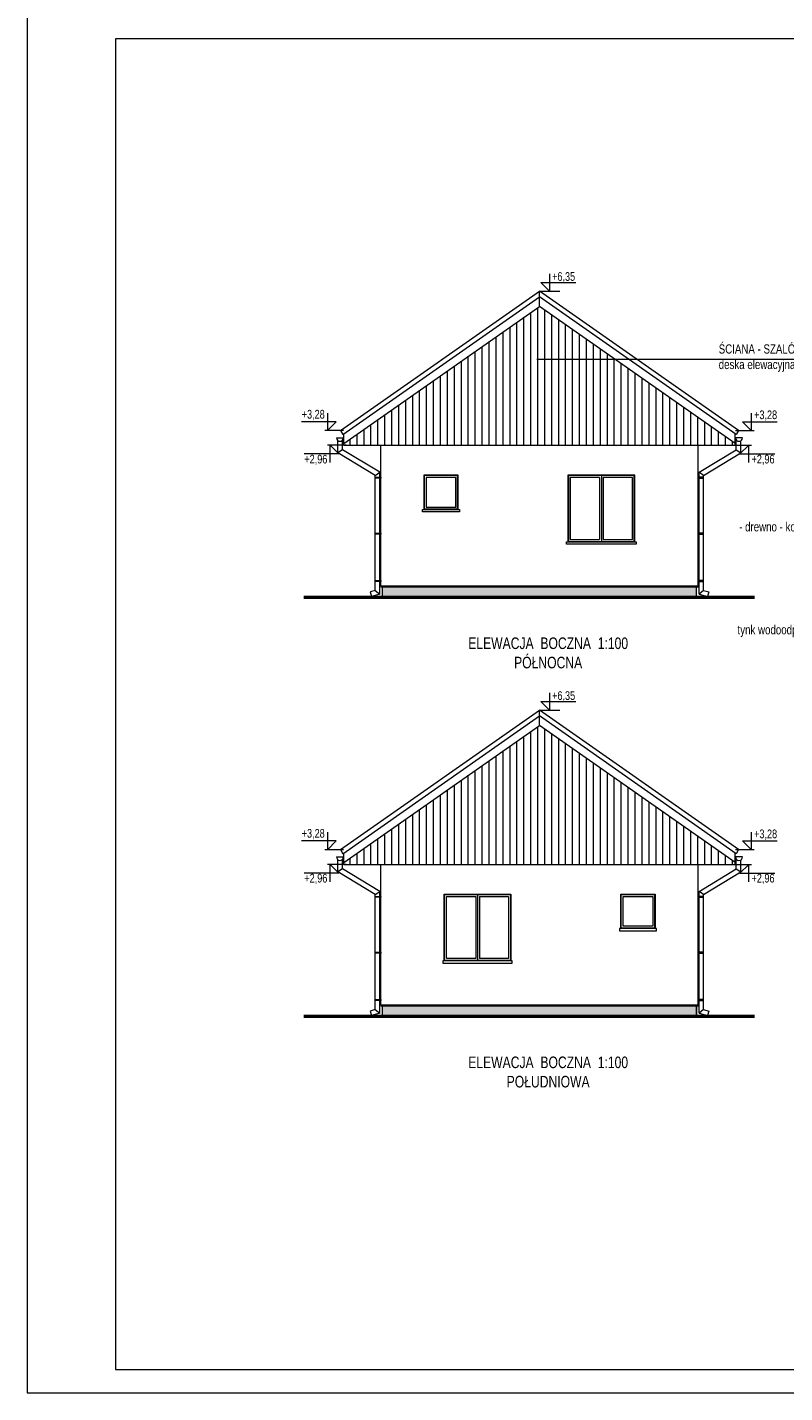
# Model space of a CAD drawing. Header units: inches. Extents: x 69729 to 77643, y -43505 to -36607.
# Tile 1 of 69: x 69729 to 71363, y -43505 to -40560. Entities that reach past the tile are written whole.
import ezdxf

# ---------------------------------------------------------------- set-up
doc = ezdxf.new("R2010")
doc.units = ezdxf.units.IN
doc.header["$MEASUREMENT"] = 0
doc.layers.get('0').update_dxf_attribs({"lineweight": 0})
for name, color, linetype, lineweight in [('A--tabelka rysunku', 7, 'Continuous', 0), ('p--elewacja', 46, 'Continuous', 0), ('p--elewacja cienka', 251, 'Continuous', 0), ('p--elewacja-szraf', 251, 'Continuous', 0), ('p--koty wysok.', 141, 'Continuous', 0), ('p--opisy elewacji', 43, 'Continuous', 5), ('p--podpis rysunku', 33, 'Continuous', 0)]:
    doc.layers.add(name, color=color, linetype=linetype, lineweight=lineweight)
doc.styles.add('1-50', font='arial.ttf', dxfattribs={"width": 0.75, "height": 12.5})
doc.styles.get("Standard").update_dxf_attribs({"font": 'arial.ttf', "width": 0.75})

# ---------------------------------------------------------------- blocks, each defined once
blk = doc.blocks.new('kota wykoń')
for p, q in [((0, 25), (0, 0)), ((0, 0), (-12.5, 12.5)), ((-12.5, 12.5), (37.5, 12.5))]:
    blk.add_line(p, q)
at = {"lineweight": 0}
blk.add_line((-2.5, 0), (2.5, 0), dxfattribs=at)

msp = doc.modelspace()

# ---------------------------------------------------------------- hatches: boundary and pattern name
at = {"layer": 'p--elewacja cienka', "linetype": 'Continuous'}
h = msp.add_hatch(dxfattribs=at)
h.set_pattern_fill('ANSI31', color=256, scale=120, angle=45, style=0)
h.set_pattern_definition([(90, (-449.581, 660.206), (-15, 9e-16), [])])
h.paths.add_polyline_path([(70833.885, -41161.614), (70411.685, -41457.242), (70411.685, -41461.11), (70416.705, -41461.11), (70491.685, -41461.11), (70512.635, -41461.11), (71142.935, -41461.11), (71144.185, -41461.11), (71145.385, -41461.11), (71155.14, -41461.11), (71164.885, -41461.11), (71166.085, -41461.11), (71176.085, -41461.11), (71251.065, -41461.11), (71256.085, -41461.11), (71256.085, -41457.242), (70997.23, -41275.989)])
h.paths.add_polyline_path([(70814.949, -41475.847), (70852.821, -41475.847), (70852.821, -41494.86), (70814.949, -41494.86)], flags=9)
h = msp.add_hatch(dxfattribs=at)
h.set_pattern_fill('ANSI31', color=256, scale=120, angle=45, style=0)
h.set_pattern_definition([(90, (-449.581, -243.737), (-15, 9e-16), [])])
h.paths.add_polyline_path([(70833.885, -42065.557), (70411.685, -42361.184), (70411.685, -42365.052), (70416.705, -42365.052), (70491.685, -42365.052), (70512.635, -42365.052), (71142.935, -42365.052), (71144.185, -42365.052), (71145.385, -42365.052), (71155.14, -42365.052), (71164.885, -42365.052), (71166.085, -42365.052), (71176.085, -42365.052), (71251.065, -42365.052), (71256.085, -42365.052), (71256.085, -42361.184), (70997.23, -42179.932)])
h.paths.add_polyline_path([(70814.949, -42379.79), (70852.821, -42379.79), (70852.821, -42398.803), (70814.949, -42398.803)], flags=9)
at = {"layer": 'p--elewacja-szraf', "linetype": 'Continuous', "lineweight": 5}
h = msp.add_hatch(dxfattribs=at)
h.set_pattern_fill('02-Tynk zaprawa', color=256, scale=10, style=0)
h.set_pattern_definition([(10, (4, 6), (-0.285407, 30.412473), [0, -10]), (12, (7, 1), (-3.302908, 29.968163), [0, -10]), (-3, (0, -1), (6.563226, 29.697206), [0, -15]), (-82, (1, 0.5), (41.559146, -8.296829), [0, -5]), (23, (0, -0.5), (6.688163, 35.429768), [0, -8]), (58, (-2, -3), (37.630472, -5.826453), [0, -6]), (79, (-2, 3), (-36.947797, 14.312941), [0, -9]), (40, (4, 6), (-28.309158, 41.51616), [0, -10]), (92, (7, 1), (-40.080332, 1.602193), [0, -10]), (-43, (0, -1), (51.396654, 47.78477), [0, -15]), (-12, (1, 0.5), (19.931417, 26.433664), [0, -5]), (63, (0, -0.5), (-16.759379, 30.985855), [0, -9]), (6, (-2, -3), (15.49273498, -3.90194348), [0, -6]), (138, (-2, 3), (-37.989413, -31.730182), [0, -43]), (82, (4, 6), (-29.012177, 9.126533), [1, -10]), (-12, (7, 1), (9.171794, 28.720693), [1, -10]), (37, (0, -1), (-14.061273, 26.96814), [1, -15]), (-102, (1, 0.5), (36.21514, -22.010534), [1, -5]), (103, (0, -0.5), (-33.730123, 12.73887), [1, -8]), (-19, (-2, -3), (2.787893, -37.976672), [1, -6]), (9, (-2, 3), (0.812874, 39.614887), [1, -9]), (-92, (4, 6), (49.795044, -6.74193), [1, -10]), (-62, (7, 1), (36.726318, 16.13002), [1, -10]), (143, (0, -1), (-46.12023, -52.89541), [1, -15]), (112, (1, 0.5), (-33.060008, 1.742376), [1, -5]), (-53, (0, -0.5), (35.19673, 1.479925), [1, -9]), (126, (-2, -3), (-4.3671853, 15.3680738), [1, -6]), (38, (-2, 3), (-24.651337, 42.922157), [1, -43]), (82, (4.1, 6), (-29.012177, 9.126533), [1, -10]), (-12, (7.1, 1), (9.171794, 28.720693), [1, -10]), (37, (0.1, -1), (-14.061273, 26.96814), [1, -15]), (-102, (1.1, 0.5), (36.21514, -22.010534), [1, -5]), (103, (0.1, -0.5), (-33.730123, 12.73887), [1, -8]), (-19, (-2.1, -3), (2.787893, -37.976672), [1, -6]), (9, (-2.1, 3), (0.812874, 39.614887), [1, -9]), (-92, (4.1, 6), (49.795044, -6.74193), [1, -10]), (-62, (7.1, 1), (36.726318, 16.13002), [1, -10]), (143, (0.1, -1), (-46.12023, -52.89541), [1, -15]), (112, (1.1, 0.5), (-33.060008, 1.742376), [1, -5]), (-53, (0.1, -0.5), (35.19673, 1.479925), [1, -9]), (126, (-2.1, -3), (-4.3671853, 15.3680738), [1, -6]), (38, (-2.1, 3), (-24.651337, 42.922157), [1, -43])])
h.paths.add_polyline_path([(71172.885, -41789.41), (70494.885, -41789.41), (70494.885, -41765.41), (71172.885, -41765.41)])
h = msp.add_hatch(dxfattribs=at)
h.set_pattern_fill('02-Tynk zaprawa', color=256, scale=10, style=0)
h.set_pattern_definition([(10, (4, -897.943), (-0.285407, 30.412473), [0, -10]), (12, (7, -902.943), (-3.302908, 29.968163), [0, -10]), (357, (0, -904.943), (6.563226, 29.697206), [0, -15]), (278, (1, -903.443), (41.559146, -8.296829), [0, -5]), (23, (0, -904.443), (6.688163, 35.429768), [0, -8]), (58, (-2, -906.943), (37.630472, -5.826453), [0, -6]), (79, (-2, -900.943), (-36.947797, 14.312941), [0, -9]), (40, (4, -897.943), (-28.309158, 41.51616), [0, -10]), (92, (7, -902.943), (-40.080332, 1.602193), [0, -10]), (317, (0, -904.94), (51.396654, 47.78477), [0, -15]), (348, (1, -903.443), (19.931417, 26.433664), [0, -5]), (63, (0, -904.443), (-16.759379, 30.985855), [0, -9]), (6, (-2, -906.943), (15.49273498, -3.90194348), [0, -6]), (138, (-2, -900.943), (-37.989413, -31.730182), [0, -43]), (82, (4, -897.943), (-29.012177, 9.126533), [1, -10]), (348, (7, -902.943), (9.171794, 28.720693), [1, -10]), (37, (0, -904.943), (-14.061273, 26.96814), [1, -15]), (258, (1, -903.443), (36.21514, -22.010534), [1, -5]), (103, (0, -904.443), (-33.730123, 12.73887), [1, -8]), (341, (-2, -906.943), (2.787893, -37.976672), [1, -6]), (9, (-2, -900.943), (0.812874, 39.614887), [1, -9]), (268, (4, -897.943), (49.795044, -6.74193), [1, -10]), (298, (7, -902.943), (36.726318, 16.13002), [1, -10]), (143, (0, -904.94), (-46.12023, -52.89541), [1, -15]), (112, (1, -903.443), (-33.060008, 1.742376), [1, -5]), (307, (0, -904.443), (35.19673, 1.479925), [1, -9]), (126, (-2, -906.943), (-4.3671853, 15.3680738), [1, -6]), (38, (-2, -900.943), (-24.651337, 42.922157), [1, -43]), (82, (4.1, -897.943), (-29.012177, 9.126533), [1, -10]), (348, (7.1, -902.943), (9.171794, 28.720693), [1, -10]), (37, (0.1, -904.943), (-14.061273, 26.96814), [1, -15]), (258, (1.1, -903.443), (36.21514, -22.010534), [1, -5]), (103, (0.1, -904.443), (-33.730123, 12.73887), [1, -8]), (341, (-2.1, -906.943), (2.787893, -37.976672), [1, -6]), (9, (-2.1, -900.943), (0.812874, 39.614887), [1, -9]), (268, (4.1, -897.943), (49.795044, -6.74193), [1, -10]), (298, (7.1, -902.943), (36.726318, 16.13002), [1, -10]), (143, (0.1, -904.94), (-46.12023, -52.89541), [1, -15]), (112, (1.1, -903.443), (-33.060008, 1.742376), [1, -5]), (307, (0.1, -904.443), (35.19673, 1.479925), [1, -9]), (126, (-2.1, -906.943), (-4.3671853, 15.3680738), [1, -6]), (38, (-2.1, -900.943), (-24.651337, 42.922157), [1, -43])])
h.paths.add_polyline_path([(71172.885, -42693.352), (70494.885, -42693.352), (70494.885, -42669.352), (71172.885, -42669.352)])

# ---------------------------------------------------------------- linework, layer by layer
at = {"layer": 'A--tabelka rysunku', "linetype": 'Continuous'}
for points in [[(69728.804, -43504.605), (73928.804, -43504.605), (73928.804, -40534.605), (69728.804, -40534.605)], [(69918.804, -43454.605), (73878.804, -43454.605), (73878.804, -40584.605), (69918.804, -40584.605)]]:
    msp.add_lwpolyline(points, close=True, dxfattribs=at)
at = {"layer": 'p--elewacja', "ltscale": 35}
for p, q in [((70404.434, -41429.358), (70833.885, -41128.653)), ((70409.453, -41438.051), (70833.885, -41140.861)), ((70833.885, -41161.614), (70833.885, -41128.653)), ((71263.336, -41429.358), (70833.885, -41128.653)), ((71258.317, -41438.051), (70833.885, -41140.861)), ((70411.685, -41457.242), (70833.885, -41161.614)), ((71256.085, -41457.242), (70833.885, -41161.614)), ((70404.434, -41429.358), (70409.453, -41438.051)), ((71263.336, -41429.358), (71258.317, -41438.051)), ((70411.685, -41461.11), (70411.685, -41436.488)), ((70411.685, -41461.11), (71256.085, -41461.11)), ((70491.685, -41765.41), (70491.685, -41461.11)), ((71176.085, -41765.41), (71176.085, -41461.11)), ((71256.085, -41461.11), (71256.085, -41436.488)), ((70967.435, -41525.41), (70967.435, -41669.41)), ((70494.885, -41789.41), (70494.885, -41765.41)), ((71172.885, -41789.41), (71172.885, -41765.41)), ((70404.434, -42333.301), (70833.885, -42032.596)), ((70409.453, -42341.994), (70833.885, -42044.804)), ((70833.885, -42065.557), (70833.885, -42032.596)), ((71263.336, -42333.301), (70833.885, -42032.596)), ((71258.317, -42341.994), (70833.885, -42044.804)), ((70411.685, -42361.184), (70833.885, -42065.557)), ((71256.085, -42361.184), (70833.885, -42065.557)), ((70404.434, -42333.301), (70409.453, -42341.994)), ((70411.685, -42365.052), (70411.685, -42340.431)), ((71256.085, -42365.052), (71256.085, -42340.431)), ((71263.336, -42333.301), (71258.317, -42341.994)), ((70411.685, -42365.052), (71256.085, -42365.052)), ((70491.685, -42669.352), (70491.685, -42365.052)), ((71176.085, -42669.352), (71176.085, -42365.052)), ((70700.335, -42429.352), (70700.335, -42573.352)), ((70494.885, -42693.352), (70494.885, -42669.352)), ((71172.885, -42693.352), (71172.885, -42669.352))]:
    msp.add_line(p, q, dxfattribs=at)
at = {"layer": 'p--elewacja', "lineweight": 50, "ltscale": 35}
for p, q in [((71297.704, -41789.41), (70325.357, -41789.41)), ((71297.704, -42693.352), (70325.357, -42693.352))]:
    msp.add_line(p, q, dxfattribs=at)
at = {"layer": 'p--elewacja', "lineweight": 35, "ltscale": 35}
for p, q in [((71176.085, -41765.41), (70491.685, -41765.41)), ((71176.085, -42669.352), (70491.685, -42669.352))]:
    msp.add_line(p, q, dxfattribs=at)
at = {"layer": 'p--elewacja', "ltscale": 35}
for points in [[(70584.335, -41599.41), (70658.335, -41599.41), (70658.335, -41525.41), (70584.335, -41525.41)], [(70895.435, -41669.41), (71039.435, -41669.41), (71039.435, -41525.41), (70895.435, -41525.41)], [(70581.335, -41599.41), (70661.335, -41599.41), (70661.335, -41604.41), (70581.335, -41604.41)], [(70892.435, -41669.41), (71042.435, -41669.41), (71042.435, -41674.41), (70892.435, -41674.41)], [(70772.335, -42573.352), (70628.335, -42573.352), (70628.335, -42429.352), (70772.335, -42429.352)], [(71083.435, -42503.352), (71009.435, -42503.352), (71009.435, -42429.352), (71083.435, -42429.352)], [(71086.435, -42503.352), (71006.435, -42503.352), (71006.435, -42508.352), (71086.435, -42508.352)], [(70775.335, -42573.352), (70625.335, -42573.352), (70625.335, -42578.352), (70775.335, -42578.352)]]:
    msp.add_lwpolyline(points, close=True, dxfattribs=at)
at = {"layer": 'p--elewacja cienka', "lineweight": 5}
for p, q in [((70399.149, -41477.553), (70399.149, -41451.288)), ((70409.149, -41470.794), (70409.149, -41449.737)), ((71258.621, -41470.794), (71258.621, -41449.737)), ((71268.621, -41477.553), (71268.621, -41451.288)), ((70409.149, -41470.794), (70399.149, -41477.553)), ((70479.535, -41526.124), (70399.149, -41477.553)), ((70489.535, -41519.365), (70409.149, -41470.794)), ((71178.235, -41519.365), (71258.621, -41470.794)), ((71188.235, -41526.124), (71268.621, -41477.553)), ((71258.621, -41470.794), (71268.621, -41477.553)), ((70479.535, -41526.124), (70489.535, -41519.365)), ((70489.535, -41671.832), (70489.535, -41519.365)), ((71188.235, -41526.124), (71178.235, -41519.365)), ((71178.235, -41671.832), (71178.235, -41519.365)), ((70479.535, -41774.453), (70479.535, -41526.124)), ((71188.235, -41774.453), (71188.235, -41526.124)), ((70489.535, -41782.126), (70489.535, -41671.832)), ((71178.235, -41782.126), (71178.235, -41671.832)), ((70479.535, -41774.453), (70468.565, -41777.393)), ((70468.565, -41777.393), (70471.153, -41787.052)), ((70489.535, -41782.126), (70471.153, -41787.052)), ((70479.535, -41774.453), (70489.535, -41782.126)), ((71188.235, -41774.453), (71178.235, -41782.126)), ((71178.235, -41782.126), (71196.617, -41787.052)), ((71188.235, -41774.453), (71199.205, -41777.393)), ((71199.205, -41777.393), (71196.617, -41787.052)), ((70399.149, -42381.496), (70399.149, -42355.231)), ((70409.149, -42374.737), (70399.149, -42381.496)), ((70409.149, -42374.737), (70409.149, -42353.68)), ((70489.535, -42423.308), (70409.149, -42374.737)), ((71178.235, -42423.308), (71258.621, -42374.737)), ((71258.621, -42374.737), (71258.621, -42353.68)), ((71258.621, -42374.737), (71268.621, -42381.496)), ((71268.621, -42381.496), (71268.621, -42355.231)), ((70479.535, -42430.067), (70399.149, -42381.496)), ((71188.235, -42430.067), (71268.621, -42381.496)), ((70479.535, -42430.067), (70489.535, -42423.308)), ((70479.535, -42678.396), (70479.535, -42430.067)), ((70489.535, -42575.775), (70489.535, -42423.308)), ((71188.235, -42430.067), (71178.235, -42423.308)), ((71178.235, -42575.775), (71178.235, -42423.308)), ((71188.235, -42678.396), (71188.235, -42430.067)), ((70489.535, -42686.069), (70489.535, -42575.775)), ((71178.235, -42686.069), (71178.235, -42575.775)), ((70479.535, -42678.396), (70468.565, -42681.336)), ((70468.565, -42681.336), (70471.153, -42690.995)), ((70489.535, -42686.069), (70471.153, -42690.995)), ((70479.535, -42678.396), (70489.535, -42686.069)), ((71188.235, -42678.396), (71178.235, -42686.069)), ((71178.235, -42686.069), (71196.617, -42690.995)), ((71188.235, -42678.396), (71199.205, -42681.336)), ((71199.205, -42681.336), (71196.617, -42690.995))]:
    msp.add_line(p, q, dxfattribs=at)
at = {"layer": 'p--elewacja cienka', "ltscale": 35}
for p, q in [((70963.435, -41530.41), (70963.435, -41664.41)), ((70971.435, -41530.41), (70971.435, -41664.41)), ((70696.335, -42434.352), (70696.335, -42568.352)), ((70704.335, -42434.352), (70704.335, -42568.352))]:
    msp.add_line(p, q, dxfattribs=at)
at = {"layer": 'p--elewacja cienka', "lineweight": 5}
for points in [[(70395.8, -41445.042), (70410.8, -41445.042)], [(71271.97, -41445.042), (71256.97, -41445.042)], [(70395.8, -42348.985), (70410.8, -42348.985)], [(71271.97, -42348.985), (71256.97, -42348.985)], [(71271.97, -42348.985), (71256.97, -42348.985)]]:
    msp.add_lwpolyline(points, dxfattribs=at)
for points in [[(70479.535, -41530.095), (70491.535, -41530.095), (70491.535, -41532.095), (70479.535, -41532.095)], [(71188.235, -41530.095), (71176.235, -41530.095), (71176.235, -41532.095), (71188.235, -41532.095)], [(70479.535, -41650.747), (70491.535, -41650.747), (70491.535, -41652.747), (70479.535, -41652.747)], [(71188.235, -41650.747), (71176.235, -41650.747), (71176.235, -41652.747), (71188.235, -41652.747)], [(70479.535, -41752.747), (70491.535, -41752.747), (70491.535, -41754.747), (70479.535, -41754.747)], [(71188.235, -41752.747), (71176.235, -41752.747), (71176.235, -41754.747), (71188.235, -41754.747)], [(70479.535, -42434.038), (70491.535, -42434.038), (70491.535, -42436.038), (70479.535, -42436.038)], [(71188.235, -42434.038), (71176.235, -42434.038), (71176.235, -42436.038), (71188.235, -42436.038)], [(70479.535, -42554.69), (70491.535, -42554.69), (70491.535, -42556.69), (70479.535, -42556.69)], [(71188.235, -42554.69), (71176.235, -42554.69), (71176.235, -42556.69), (71188.235, -42556.69)], [(70479.535, -42656.69), (70491.535, -42656.69), (70491.535, -42658.69), (70479.535, -42658.69)], [(71188.235, -42656.69), (71176.235, -42656.69), (71176.235, -42658.69), (71188.235, -42658.69)]]:
    msp.add_lwpolyline(points, close=True, dxfattribs=at)
at = {"layer": 'p--elewacja cienka', "ltscale": 35}
for points in [[(70585.335, -41598.41), (70657.335, -41598.41), (70657.335, -41526.41), (70585.335, -41526.41)], [(70589.335, -41594.41), (70653.335, -41594.41), (70653.335, -41530.41), (70589.335, -41530.41)], [(70896.435, -41668.41), (71038.435, -41668.41), (71038.435, -41526.41), (70896.435, -41526.41)], [(70771.335, -42572.352), (70629.335, -42572.352), (70629.335, -42430.352), (70771.335, -42430.352)], [(71082.435, -42502.352), (71010.435, -42502.352), (71010.435, -42430.352), (71082.435, -42430.352)], [(71078.435, -42498.352), (71014.435, -42498.352), (71014.435, -42434.352), (71078.435, -42434.352)]]:
    msp.add_lwpolyline(points, close=True, dxfattribs=at)
for points in [[(70963.435, -41530.41), (70900.435, -41530.41), (70900.435, -41664.41), (70963.435, -41664.41)], [(70971.435, -41664.41), (71034.435, -41664.41), (71034.435, -41530.41), (70971.435, -41530.41)], [(70696.335, -42568.352), (70633.335, -42568.352), (70633.335, -42434.352), (70696.335, -42434.352)], [(70704.335, -42434.352), (70767.335, -42434.352), (70767.335, -42568.352), (70704.335, -42568.352)]]:
    msp.add_lwpolyline(points, dxfattribs=at)
at = {"layer": 'p--elewacja cienka', "lineweight": 5}
for centre in [(70403.3, -41445.042), (71264.47, -41445.042), (70403.3, -42348.985), (71264.47, -42348.985), (71264.47, -42348.985)]:
    msp.add_arc(centre, 7.5, 180, 0, dxfattribs=at)
at = {"layer": 'p--elewacja-szraf', "linetype": 'Continuous', "lineweight": 5}
msp.add_lwpolyline([(71172.885, -42693.352), (70494.885, -42693.352), (70494.885, -42669.352), (71172.885, -42669.352)], close=True, dxfattribs=at)
at = {"layer": 'p--koty wysok.'}
for p, q in [((70833.885, -41128.653), (70877.733, -41128.653)), ((70411.044, -41429.414), (70370.59, -41429.414)), ((71256.646, -41429.358), (71297.1, -41429.358)), ((70416.685, -41461.11), (70376.231, -41461.11)), ((71251.085, -41461.11), (71291.539, -41461.11)), ((70833.885, -42032.596), (70877.733, -42032.596)), ((70411.044, -42333.357), (70370.59, -42333.357)), ((71256.646, -42333.301), (71297.1, -42333.301)), ((70416.685, -42365.052), (70376.231, -42365.052)), ((71251.085, -42365.052), (71291.539, -42365.052))]:
    msp.add_line(p, q, dxfattribs=at)
at = {"layer": 'p--opisy elewacji', "linetype": 'Continuous', "lineweight": 5}
msp.add_line((71515.786, -41275.989), (70828.286, -41275.989), dxfattribs=at)

# ---------------------------------------------------------------- block references
at = {"layer": 'p--koty wysok.', "yscale": 1.5, "zscale": 1.5}
for p, xscale in [((70855.809, -41128.653), 1.5), ((70376.775, -41429.414), -1.5), ((71290.915, -41429.358), 1.5), ((70855.809, -42032.596), 1.5), ((70376.775, -42333.357), -1.5), ((71290.915, -42333.301), 1.5)]:
    msp.add_blockref('kota wykoń', p, dxfattribs=dict(at, xscale=xscale))
at = {"layer": 'p--koty wysok.', "yscale": 1.5, "zscale": 1.5, "rotation": 180}
for p, xscale in [((70382.416, -41461.11), 1.5), ((71285.354, -41461.11), -1.5), ((70382.416, -42365.052), 1.5), ((71285.354, -42365.052), -1.5)]:
    msp.add_blockref('kota wykoń', p, dxfattribs=dict(at, xscale=xscale))

# ---------------------------------------------------------------- texts
at = {"layer": 'p--koty wysok.', "char_height": 18.75, "style": '1-50'}
for s, insert, width, attachment_point in [('+6,35', (70861.181, -41087.714), 311.12395, 1), ('+3,28', (70370.63, -41384.801), 233.34296, 3), ('+3,28', (71297.06, -41386.004), 233.34296, 1), ('+2,96', (70376.271, -41503.786), 233.34296, 9), ('+2,96', (71291.499, -41503.786), 233.34296, 7), ('+6,35', (70861.181, -41991.657), 311.12395, 1), ('+3,28', (70370.63, -42288.744), 233.34296, 3), ('+3,28', (71297.06, -42289.947), 233.34296, 1), ('+2,96', (70376.271, -42407.729), 233.34296, 9), ('+2,96', (71291.499, -42407.729), 233.34296, 7)]:
    msp.add_mtext(s, dxfattribs=dict(at, insert=insert, width=width, attachment_point=attachment_point))
at = {"layer": 'p--opisy elewacji', "linetype": 'Continuous', "lineweight": 5, "char_height": 20, "style": '1-50'}
for s, insert, width, attachment_point in [('ŚCIANA - SZALÓWKA\\Pdeska elewacyjna świerk- kolor  tek', (71220.726, -41243.396), 397.02322, 1), ('STOLARKA OKIENNA\\P- drewno - kolor  RAL 7016 antracyt', (71595.558, -41593.585), 443.3554, 3), ('COKÓŁ\\Ptynk wodoodporny - kolor RAL 7016 ', (71594.416, -41815.659), 394.36235, 3)]:
    msp.add_mtext(s, dxfattribs=dict(at, insert=insert, width=width, attachment_point=attachment_point))
at = {"layer": 'p--podpis rysunku', "char_height": 25, "width": 531.4776, "attachment_point": 3}
for s, insert in [('\\pxqc;ELEWACJA  BOCZNA  1:100\\P\\pxqc;PÓŁNOCNA', (71118.428, -41875.608)), ('\\pxqc;ELEWACJA  BOCZNA  1:100\\P\\pxqc;POŁUDNIOWA', (71118.428, -42779.551))]:
    msp.add_mtext(s, dxfattribs=dict(at, insert=insert))

doc.saveas('drawing.dxf')
